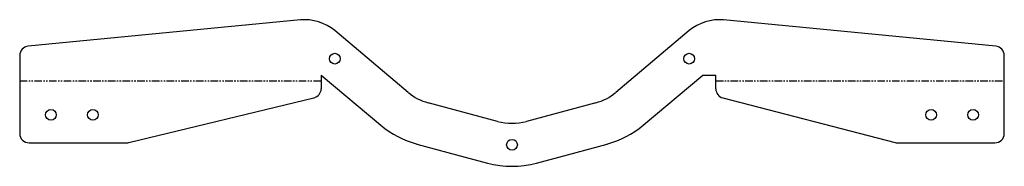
# Model space of a CAD drawing. Header units: millimetres. Extents: x 0 to 1056, y 0 to 157.
import ezdxf

# ---------------------------------------------------------------- set-up
doc = ezdxf.new("R2010")
doc.units = ezdxf.units.MM
doc.linetypes.add('SLD-İki-Kısa-Kesik-Çizgili-Uzun-Kesik-Çizgi', pattern=[15.748, 8.128, -1.524, 1.524, -1.524, 1.524, -1.524])
doc.linetypes.add('SLD-Sürekli', pattern=[0])

msp = doc.modelspace()

# ---------------------------------------------------------------- linework, layer by layer
at = {"color": 7, "linetype": 'SLD-Sürekli', "lineweight": 25}
for p, q in [((301.4, 157.1), (9.4, 129)), ((1047.4, 129), (755.4, 157.1)), ((417.2, 79.4), (338.3, 145.6)), ((718.5, 145.6), (639.6, 79.4)), ((0.4, 119), (0.4, 35.5)), ((1056.4, 35.5), (1056.4, 119)), ((323.7, 98.1), (387.7, 44.3)), ((323.7, 98.1), (323.7, 83.4)), ((669.1, 44.3), (733.1, 98.1)), ((733.1, 98.1), (747, 98.1)), ((747, 83.3), (747, 98.1)), ((117.6, 25.8), (316, 73.7)), ((512.9, 48.4), (438.4, 68.4)), ((618.4, 68.4), (543.9, 48.4)), ((754.5, 73.6), (939.2, 25.9)), ((10.4, 25.5), (115.2, 25.5)), ((426.5, 24.1), (502.3, 3.8)), ((554.5, 3.8), (630.3, 24.1)), ((941.7, 25.5), (1046.4, 25.5))]:
    msp.add_line(p, q, dxfattribs=at)
at = {"color": 7, "linetype": 'SLD-İki-Kısa-Kesik-Çizgili-Uzun-Kesik-Çizgi'}
for p, q in [((0.4, 91.8), (323.7, 91.8)), ((747, 91.8), (1056.4, 91.8))]:
    msp.add_line(p, q, dxfattribs=at)
at = {"color": 7, "linetype": 'SLD-Sürekli', "lineweight": 25}
for centre in [(338.4, 115.6), (718.4, 115.6), (33.9, 55.5), (78.9, 55.5), (977.9, 55.5), (1022.9, 55.5), (528.4, 23.4)]:
    msp.add_circle(centre, 5.75, dxfattribs=at)
for centre, radius, start, end in [((306.2, 107.3), 50, 50, 95.5), ((750.6, 107.3), 50, 84.5, 130), ((10.4, 119), 10, 95.5, 180), ((1046.4, 119), 10, 0, 84.5), ((313.7, 83.4), 10, 283.5624, 0), ((452.7, 121.7), 55.2, 230, 255), ((604.1, 121.7), 55.2, 285, 310), ((757, 83.3), 10, 180, 255.5029), ((452.7, 121.7), 101, 230, 255), ((528.4, 106.4), 60, 255, 285), ((604.1, 121.7), 101, 285, 310), ((10.4, 35.5), 10, 180, 270), ((1046.4, 35.5), 10, 270, 0), ((115.2, 35.5), 10, 270, 283.5624), ((941.7, 35.5), 10, 255.5029, 270), ((528.4, 101.4), 101, 255, 285)]:
    msp.add_arc(centre, radius, start, end, dxfattribs=at)

doc.saveas('drawing.dxf')
